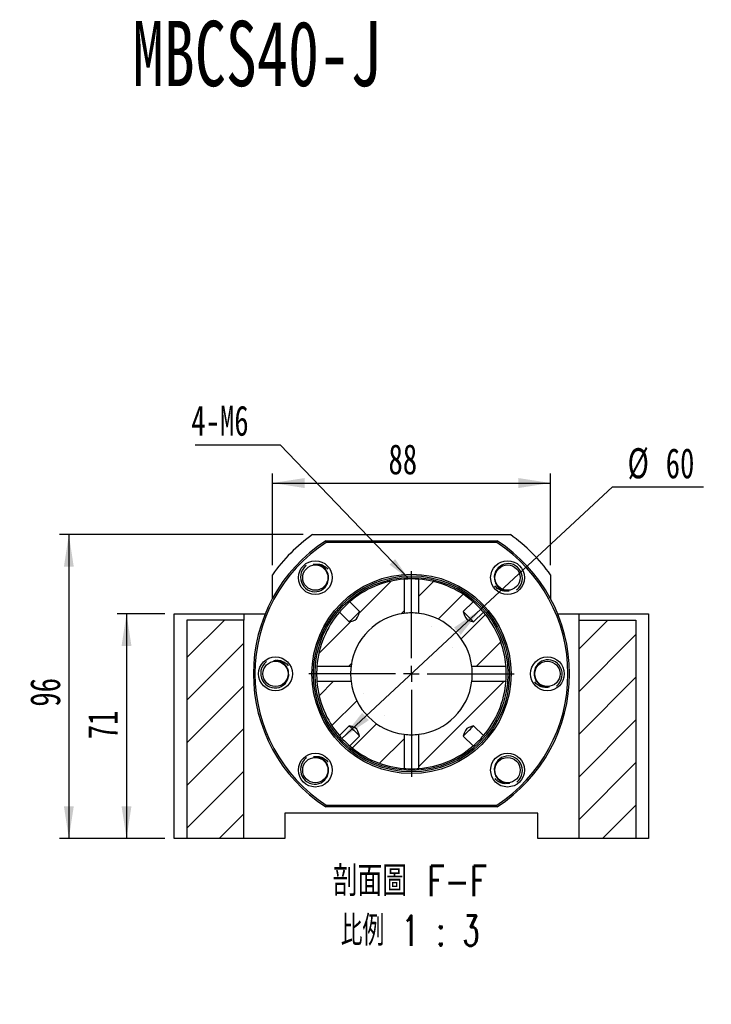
# Paper-space layout 'MBCS40-J' of a CAD drawing. Header units: millimetres. Extents: x 21 to 288, y -2 to 204.
# Tile 4 of 5: x 111 to 184, y 97 to 200. Entities that reach past the tile are written whole.
import ezdxf

# ---------------------------------------------------------------- set-up
doc = ezdxf.new("R2010")
doc.units = ezdxf.units.MM
doc.layers.add('圖層0', color=7, linetype='Continuous')
doc.styles.add('SLDTEXTSTYLE0', font='TXT', dxfattribs={"width": 0.7})
doc.styles.add('SLDTEXTSTYLE1', font='TXT', dxfattribs={"width": 0.7, "bigfont": 'bigfont'})
doc.styles.add('SLDTEXTSTYLE4', font='TXT', dxfattribs={"width": 0.75, "bigfont": 'bigfont'})
doc.styles.add('SLDTEXTSTYLE5', font='TXT', dxfattribs={"width": 0.65625, "bigfont": 'bigfont'})
doc.dimstyles.new('SLDDIMSTYLE1', dxfattribs={"dimtxt": 3.389974, "dimasz": 2.5, "dimexe": 0, "dimexo": 0.0625, "dimgap": 0.847493, "dimtad": 0, "dimtih": 1, "dimtoh": 1, "dimlfac": 3, "dimrnd": 1e-09, "dimzin": 12, "dimdsep": 46, "dimtxsty": 'SLDTEXTSTYLE0', "dimsah": 1, "dimcen": 0, "dimadec": 0, "dimazin": 3, "dimtfac": 1, "dimtmove": 0, "dimatfit": 3, "dimfxl": 0, "dimfrac": 2, "dimtolj": 1, "dimtzin": 12, "dimarcsym": 0})
doc.dimstyles.new('SLDDIMSTYLE2', dxfattribs={"dimtxt": 0.18, "dimasz": 2.5, "dimexe": 0, "dimexo": 0.0625, "dimgap": 0, "dimtad": 0, "dimtih": 1, "dimtoh": 1, "dimdec": 0, "dimrnd": 1e-09, "dimzin": 0, "dimdsep": 46, "dimtxsty": 'Standard', "dimsah": 1, "dimcen": 0.09, "dimadec": 0, "dimazin": 0, "dimtfac": 2.5, "dimtdec": 0, "dimtofl": 0, "dimtmove": 0, "dimatfit": 3, "dimfxl": 0, "dimfrac": 2, "dimtolj": 1, "dimtzin": 0, "dimarcsym": 0})
doc.dimstyles.new('SLDDIMSTYLE3', dxfattribs={"dimtxt": 3.389974, "dimasz": 2.5, "dimexe": 0, "dimexo": 0.0625, "dimgap": 0.847493, "dimtad": 1, "dimlfac": 3, "dimrnd": 1e-09, "dimzin": 12, "dimdsep": 46, "dimtxsty": 'SLDTEXTSTYLE0', "dimsah": 1, "dimcen": 0.09, "dimadec": 0, "dimazin": 3, "dimtfac": 1, "dimtofl": 0, "dimtmove": 0, "dimatfit": 3, "dimfxl": 0, "dimfrac": 2, "dimtolj": 1, "dimtzin": 12, "dimarcsym": 0})

# ---------------------------------------------------------------- blocks, each defined once
blk = doc.blocks.new('SW_SYMBOL_HOLE_DIAM')
at = {"layer": '圖層0', "color": 0}
blk.add_line((300, 0), (700, 1000), dxfattribs=at)
blk.add_circle((500, 500), 350, dxfattribs=at)
blk = doc.blocks.new('SW_SYMBOL_HOLE_SPOT')
at = {"layer": '圖層0', "color": 0}
for p, q in [((0, 875), (0, 75)), ((1600, 75), (1600, 875)), ((0, 75), (1600, 75))]:
    blk.add_line(p, q, dxfattribs=at)
blk = doc.blocks.new('SW_NOTE_13')
at = {"layer": '圖層0', "color": 0}
blk.add_line((19.65, 0), (0, 0), dxfattribs=at)
at = {"layer": '圖層0', "color": 0, "xscale": 0.003964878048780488, "yscale": 0.003964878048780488, "zscale": 0.003964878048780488}
for name, p in [('SW_SYMBOL_HOLE_DIAM', (3.81, 5.65)), ('SW_SYMBOL_HOLE_DIAM', (7.69, 0.41)), ('SW_SYMBOL_HOLE_SPOT', (0.49, 0.41))]:
    blk.add_blockref(name, p, dxfattribs=at)
at = {"layer": '圖層0', "color": 0, "char_height": 3.175, "attachment_point": 1}
for s, insert, style in [('6-', (0.49, 9.34), 'SLDTEXTSTYLE0'), ('14\\M+18AD1\\M+190FA', (7.83, 9.34), 'SLDTEXTSTYLE1'), ('20', (11.71, 4.11), 'SLDTEXTSTYLE0')]:
    blk.add_mtext(s, dxfattribs=dict(at, insert=insert, style=style))
blk = doc.blocks.new('_D_68')
at = {"layer": '圖層0', "color": 7}
for p, q in [((126.26, 137.71), (121.22, 137.71)), ((122.22, 137.71), (122.22, 114.04)), ((126.26, 114.04), (121.22, 114.04))]:
    blk.add_line(p, q, dxfattribs=at)
for points in [[(122.22, 137.71), (121.7, 134.32), (122.74, 134.32)], [(122.22, 114.04), (122.74, 117.43), (121.7, 117.43)]]:
    blk.add_solid(points, dxfattribs=at)
at = {"layer": '圖層0', "color": 7, "insert": (118.13, 124.48), "char_height": 3.175, "attachment_point": 1, "rotation": 90, "style": 'SLDTEXTSTYLE0'}
blk.add_mtext('71', dxfattribs=at)
blk = doc.blocks.new('_D_69')
at = {"layer": '圖層0', "color": 7}
for p, q in [((140.83, 146.04), (115.14, 146.04)), ((116.14, 146.04), (116.14, 114.04)), ((126.26, 114.04), (115.14, 114.04))]:
    blk.add_line(p, q, dxfattribs=at)
for points in [[(116.14, 146.04), (115.62, 142.65), (116.66, 142.65)], [(116.14, 114.04), (116.66, 117.43), (115.62, 117.43)]]:
    blk.add_solid(points, dxfattribs=at)
at = {"layer": '圖層0', "color": 7, "insert": (112.05, 127.92), "char_height": 3.175, "attachment_point": 1, "rotation": 90, "style": 'SLDTEXTSTYLE0'}
blk.add_mtext('96', dxfattribs=at)
blk = doc.blocks.new('_D_70')
at = {"layer": '圖層0', "color": 7}
for p, q in [((137.6, 142.81), (137.6, 152.48)), ((166.93, 142.81), (166.93, 152.48)), ((137.6, 151.48), (166.93, 151.48))]:
    blk.add_line(p, q, dxfattribs=at)
for points in [[(137.6, 151.48), (140.99, 150.95), (140.99, 152)], [(166.93, 151.48), (163.54, 152), (163.54, 150.95)]]:
    blk.add_solid(points, dxfattribs=at)
at = {"layer": '圖層0', "color": 7, "insert": (149.84, 155.57), "char_height": 3.175, "attachment_point": 1, "style": 'SLDTEXTSTYLE0'}
blk.add_mtext('88', dxfattribs=at)
blk = doc.blocks.new('_D_71')
at = {"layer": '圖層0', "color": 7}
for p, q in [((159.59, 138.18), (173.46, 151.06)), ((173.46, 151.06), (183.05, 151.06)), ((144.93, 124.57), (159.59, 138.18))]:
    blk.add_line(p, q, dxfattribs=at)
blk.add_arc((152.26, 131.38), 10, 46.3141, 48.5814, dxfattribs=at)
for points in [[(159.59, 138.18), (156.75, 136.25), (157.46, 135.49)], [(144.93, 124.57), (147.77, 126.5), (147.06, 127.26)]]:
    blk.add_solid(points, dxfattribs=at)
at = {"layer": '圖層0', "color": 7, "char_height": 3.175, "attachment_point": 1, "style": 'SLDTEXTSTYLE0'}
for s, insert in [('%%c', (175.05, 155.15)), ('60', (179.07, 155.15))]:
    blk.add_mtext(s, dxfattribs=dict(at, insert=insert))
blk = doc.blocks.new('SW_NOTE_14')
at = {"layer": '圖層0', "color": 0, "char_height": 3.175, "attachment_point": 2}
for s, insert, style in [('\\M+19655\\M+196CA\\M+19AA4 F-F', (9.53, 4.09), 'SLDTEXTSTYLE4'), ('\\M+194E4\\M+197E1 1 : 3', (9.55, -1.14), 'SLDTEXTSTYLE5')]:
    blk.add_mtext(s, dxfattribs=dict(at, insert=insert, style=style))
blk = doc.blocks.new('SW_NOTE_15')
at = {"layer": '圖層0', "color": 0}
blk.add_line((-8.96, 0), (0, 0), dxfattribs=at)
at = {"layer": '圖層0', "color": 0, "insert": (-9.38, 4.15), "char_height": 3.175, "attachment_point": 1, "style": 'SLDTEXTSTYLE0'}
blk.add_mtext('4-M6', dxfattribs=at)
blk = doc.blocks.new('SW_CENTERMARKSYMBOL_35')
at = {"layer": '圖層0', "color": 0}
for p, q in [((0, 1.67), (0, 10.83)), ((-1.67, 0), (-10.83, 0)), ((0, 0), (-0.83, 0)), ((0, 0), (0, 0.83)), ((0, 0), (0, -0.83)), ((0, 0), (0.83, 0)), ((1.67, 0), (10.83, 0)), ((0, -1.67), (0, -10.83))]:
    blk.add_line(p, q, dxfattribs=at)

psp = doc.layouts.new('MBCS40-J')

# ---------------------------------------------------------------- hatches: boundary and pattern name
at = {"layer": '圖層0', "linetype": 'Continuous', "lineweight": 18}
h = psp.add_hatch(dxfattribs=at)
h.set_pattern_fill('ANSI31', color=256, style=0)
edge = h.paths.add_edge_path(flags=0)
edge.add_spline(control_points=[(146.7935, 137.9278), (146.7351, 137.7252), (146.6804, 137.518), (146.5818, 137.3315), (146.5495, 137.2705), (146.5096, 137.212), (146.46, 137.1641), (146.4069, 137.1127), (146.3424, 137.0728), (146.276, 137.0403), (146.0964, 136.9524), (145.9015, 136.8991), (145.7094, 136.8437)], knot_values=[0.00426156, 0.00426156, 0.00426156, 0.00426156, 0.00615681, 0.00615681, 0.00615681, 0.00677158, 0.00677158, 0.00677158, 0.00743024, 0.00743024, 0.00743024, 0.00921314, 0.00921314, 0.00921314, 0.00921314], weights=[1, 1, 1, 1, 1, 1, 1, 1, 1, 1, 1, 1, 1], degree=3, periodic=0)
edge.add_line((145.7094, 136.8437), (144.6695, 137.8836))
edge.add_arc((152.2618, 131.3754), 10, 139.396507, 175.499556)
edge.add_line((142.2927, 132.1601), (145.8933, 132.1601))
edge.add_arc((152.2618, 131.3754), 6.4167, 97.02405, 172.97595, ccw=False)
edge.add_line((151.4772, 137.7439), (151.4772, 141.3446))
edge.add_arc((152.2618, 131.3754), 10, 94.500444, 130.603493)
edge.add_line((145.7536, 138.9677), (146.7935, 137.9278))
h = psp.add_hatch(dxfattribs=at)
h.set_pattern_fill('ANSI31', color=256, style=0)
edge = h.paths.add_edge_path(flags=0)
edge.add_line((159.8541, 137.8836), (158.8143, 136.8437))
edge.add_spline(control_points=[(158.8143, 136.8437), (158.7743, 136.8553), (158.7343, 136.867), (158.6944, 136.879), (158.5632, 136.9184), (158.4319, 136.9592), (158.3061, 137.0135), (158.2323, 137.0454), (158.1594, 137.0831), (158.0973, 137.1341), (158.0341, 137.1859), (157.9835, 137.254), (157.9448, 137.326), (157.844, 137.5136), (157.7891, 137.7232), (157.7302, 137.9278)], knot_values=[0.00199608, 0.00199608, 0.00199608, 0.00199608, 0.00237096, 0.00237096, 0.00237096, 0.00360441, 0.00360441, 0.00360441, 0.0043313, 0.0043313, 0.0043313, 0.00507666, 0.00507666, 0.00507666, 0.00701401, 0.00701401, 0.00701401, 0.00701401], weights=[1, 1, 1, 1, 1, 1, 1, 1, 1, 1, 1, 1, 1, 1, 1, 1], degree=3, periodic=0)
edge.add_line((157.7302, 137.9278), (158.77, 138.9677))
edge.add_arc((152.2618, 131.3754), 10, 49.396507, 85.499556)
edge.add_line((153.0465, 141.3446), (153.0465, 137.7439))
edge.add_arc((152.2618, 131.3754), 6.4167, 7.02405, 82.97595, ccw=False)
edge.add_line((158.6303, 132.1601), (162.231, 132.1601))
edge.add_arc((152.2618, 131.3754), 10, 4.500444, 40.603493)
h = psp.add_hatch(dxfattribs=at)
h.set_pattern_fill('ANSI31', color=256, style=0)
h.paths.add_polyline_path([(128.5952, 114.0421), (134.5952, 114.0421), (134.5952, 137.0421), (128.5952, 137.0421)], flags=0)
h = psp.add_hatch(dxfattribs=at)
h.set_pattern_fill('ANSI31', color=256, style=0)
h.paths.add_polyline_path([(169.9285, 114.0421), (175.9285, 114.0421), (175.9285, 137.0421), (169.9285, 137.0421)], flags=0)
h = psp.add_hatch(dxfattribs=at)
h.set_pattern_fill('ANSI31', color=256, style=0)
edge = h.paths.add_edge_path(flags=0)
edge.add_spline(control_points=[(145.7094, 125.907), (145.914, 125.8481), (146.1236, 125.7932), (146.3112, 125.6924), (146.3832, 125.6537), (146.4513, 125.6031), (146.5031, 125.5399), (146.5541, 125.4778), (146.5918, 125.4049), (146.6237, 125.3311), (146.678, 125.2054), (146.7188, 125.074), (146.7582, 124.9428), (146.7702, 124.9029), (146.7819, 124.863), (146.7935, 124.8229)], knot_values=[0.00932026, 0.00932026, 0.00932026, 0.00932026, 0.01124014, 0.01124014, 0.01124014, 0.01197878, 0.01197878, 0.01197878, 0.01269911, 0.01269911, 0.01269911, 0.01392145, 0.01392145, 0.01392145, 0.01429294, 0.01429294, 0.01429294, 0.01429294], weights=[1, 1, 1, 1, 1, 1, 1, 1, 1, 1, 1, 1, 1, 1, 1, 1], degree=3, periodic=0)
edge.add_line((146.7935, 124.8229), (145.7536, 123.7831))
edge.add_arc((152.2618, 131.3754), 10, 229.396507, 265.499556)
edge.add_line((151.4772, 121.4062), (151.4772, 125.0069))
edge.add_arc((152.2618, 131.3754), 6.4167, 187.02405, 262.97595, ccw=False)
edge.add_line((145.8933, 130.5907), (142.2927, 130.5907))
edge.add_arc((152.2618, 131.3754), 10, 184.500444, 220.603493)
edge.add_line((144.6695, 124.8672), (145.7094, 125.907))
h = psp.add_hatch(dxfattribs=at)
h.set_pattern_fill('ANSI31', color=256, style=0)
edge = h.paths.add_edge_path(flags=0)
edge.add_line((158.8143, 125.907), (159.8541, 124.8672))
edge.add_arc((152.2618, 131.3754), 10, 319.396507, 355.499556)
edge.add_line((162.231, 130.5907), (158.6303, 130.5907))
edge.add_arc((152.2618, 131.3754), 6.4167, 277.02405, 352.97595, ccw=False)
edge.add_line((153.0465, 125.0069), (153.0465, 121.4062))
edge.add_arc((152.2618, 131.3754), 10, 274.500444, 310.603493)
edge.add_line((158.77, 123.7831), (157.7302, 124.8229))
edge.add_spline(control_points=[(157.7302, 124.8229), (157.7891, 125.0276), (157.844, 125.2372), (157.9448, 125.4248), (157.9835, 125.4968), (158.0341, 125.5648), (158.0973, 125.6166), (158.1594, 125.6677), (158.2323, 125.7054), (158.3061, 125.7373), (158.4319, 125.7916), (158.5632, 125.8324), (158.6944, 125.8718), (158.7343, 125.8838), (158.7743, 125.8955), (158.8143, 125.907)], knot_values=[0.00932026, 0.00932026, 0.00932026, 0.00932026, 0.01124014, 0.01124014, 0.01124014, 0.01197878, 0.01197878, 0.01197878, 0.01269911, 0.01269911, 0.01269911, 0.01392145, 0.01392145, 0.01392145, 0.01429294, 0.01429294, 0.01429294, 0.01429294], weights=[1, 1, 1, 1, 1, 1, 1, 1, 1, 1, 1, 1, 1, 1, 1, 1], degree=3, periodic=0)

# ---------------------------------------------------------------- linework, layer by layer
at = {"color": 7, "linetype": 'Continuous', "lineweight": 25}
for p, q in [((141.8268, 146.0421), (162.6968, 146.0421)), ((143.2187, 145.3754), (161.3049, 145.3754)), ((161.2557, 145.2087), (143.268, 145.2087)), ((137.5952, 139.2916), (137.5952, 141.8104)), ((151.4772, 141.3446), (151.4772, 137.7439)), ((153.0465, 137.7439), (153.0465, 141.3446)), ((166.9285, 141.8104), (166.9285, 139.2916)), ((146.7935, 137.9278), (145.7536, 138.9677)), ((158.77, 138.9677), (157.7302, 137.9278)), ((127.2618, 114.0421), (127.2618, 137.7087)), ((127.2618, 137.7087), (134.5952, 137.7087)), ((128.5952, 137.0421), (128.5952, 114.0421)), ((134.5952, 137.0421), (128.5952, 137.0421)), ((134.5952, 137.7087), (134.5952, 137.0421)), ((134.5952, 137.7087), (136.8454, 137.7087)), ((134.5952, 114.0421), (134.5952, 137.0421)), ((144.6695, 137.8836), (145.7094, 136.8437)), ((158.8143, 136.8437), (159.8541, 137.8836)), ((167.6783, 137.7087), (169.9285, 137.7087)), ((169.9285, 137.7087), (177.2618, 137.7087)), ((169.9285, 137.0421), (169.9285, 137.7087)), ((169.9285, 114.0421), (169.9285, 137.0421)), ((169.9285, 137.0421), (175.9285, 137.0421)), ((175.9285, 137.0421), (175.9285, 114.0421)), ((177.2618, 137.7087), (177.2618, 114.0421)), ((145.8933, 132.1601), (142.2927, 132.1601)), ((162.231, 132.1601), (158.6303, 132.1601)), ((142.2927, 130.5907), (145.8933, 130.5907)), ((158.6303, 130.5907), (162.231, 130.5907)), ((145.7094, 125.907), (144.6695, 124.8672)), ((159.8541, 124.8672), (158.8143, 125.907)), ((145.7536, 123.7831), (146.7935, 124.8229)), ((151.4772, 125.0069), (151.4772, 121.4062)), ((153.0465, 121.4062), (153.0465, 125.0069)), ((157.7302, 124.8229), (158.77, 123.7831)), ((161.3049, 117.3754), (143.2187, 117.3754)), ((143.268, 117.5421), (161.2557, 117.5421)), ((165.5952, 116.7087), (138.9285, 116.7087)), ((138.9285, 116.7087), (138.9285, 114.0421)), ((165.5952, 114.0421), (165.5952, 116.7087)), ((128.5952, 114.0421), (127.2618, 114.0421)), ((134.5952, 114.0421), (128.5952, 114.0421)), ((138.9285, 114.0421), (134.5952, 114.0421)), ((169.9285, 114.0421), (165.5952, 114.0421)), ((175.9285, 114.0421), (169.9285, 114.0421)), ((177.2618, 114.0421), (175.9285, 114.0421))]:
    psp.add_line(p, q, dxfattribs=at)
at = {"color": 7, "linetype": 'Continuous', "lineweight": 25, "flags": 128}
for points in [[(141.1533, 142.7856), (141.1014, 142.747), (140.9126, 142.5497), (140.7611, 142.3236), (140.6503, 142.075), (140.585, 141.8168), (140.5638, 141.5513), (140.5881, 141.2859), (140.6574, 141.0286), (140.7674, 140.7922), (140.9154, 140.5777), (141.097, 140.392), (141.3075, 140.2397), (141.5377, 140.1276), (141.7836, 140.056), (142.035, 140.0276), (142.2876, 140.0418), (142.5326, 140.099), (142.7642, 140.197), (143.1531, 140.4965), (143.4194, 140.9093), (143.5284, 141.375), (143.5058, 141.7267), (143.5058, 141.7267)], [(163.3404, 140.2133), (163.3933, 140.2507), (163.5866, 140.4435), (163.7433, 140.666), (163.8599, 140.912), (163.9311, 141.1686), (163.9585, 141.4336), (163.9403, 141.6995), (163.8771, 141.9584), (163.7726, 142.1972), (163.6296, 142.4151), (163.4523, 142.605), (163.2455, 142.7621), (163.0179, 142.8795), (162.7737, 142.9568), (162.523, 142.991), (162.2702, 142.9827), (162.024, 142.9312), (161.7901, 142.8386), (161.3943, 142.5482), (161.1186, 142.1417), (160.9987, 141.6787), (161.0132, 141.3266), (161.0132, 141.3266)], [(146.7938, 137.9282), (146.7611, 137.8954), (146.6793, 137.8137), (146.5746, 137.709), (146.4525, 137.5869), (146.3197, 137.4541), (146.1832, 137.3175), (146.0503, 137.1847), (145.9282, 137.0626), (145.8235, 136.9579), (145.7418, 136.8762), (145.7052, 136.8396)], [(145.7094, 136.8437), (145.9974, 136.9298), (146.276, 137.0403), (146.46, 137.1641), (146.5818, 137.3315), (146.7027, 137.6236), (146.7935, 137.9278)], [(158.8146, 136.8434), (158.7819, 136.8762), (158.7001, 136.9579), (158.5954, 137.0626), (158.4734, 137.1847), (158.3405, 137.3175), (158.204, 137.4541), (158.0711, 137.5869), (157.9491, 137.709), (157.8443, 137.8137), (157.7626, 137.8954), (157.726, 137.932)], [(157.7302, 137.9278), (157.8218, 137.6205), (157.9448, 137.326), (158.0973, 137.1341), (158.3061, 137.0135), (158.6944, 136.879), (158.8143, 136.8437)], [(167.5386, 130.0781), (167.5914, 130.1155), (167.7847, 130.3083), (167.9415, 130.5308), (168.058, 130.7768), (168.1292, 131.0334), (168.1566, 131.2984), (168.1385, 131.5643), (168.0752, 131.8232), (167.9707, 132.062), (167.8277, 132.2799), (167.6504, 132.4698), (167.4436, 132.6269), (167.216, 132.7443), (166.9719, 132.8216), (166.7212, 132.8558), (166.4683, 132.8475), (166.2221, 132.796), (165.9883, 132.7034), (165.5925, 132.413), (165.3167, 132.0065), (165.1969, 131.5435), (165.2113, 131.1914), (165.2113, 131.1914)], [(136.9851, 132.6727), (136.9322, 132.6353), (136.7389, 132.4424), (136.5822, 132.2199), (136.4656, 131.974), (136.3944, 131.7173), (136.367, 131.4524), (136.3852, 131.1865), (136.4484, 130.9276), (136.5529, 130.6888), (136.6959, 130.4708), (136.8732, 130.281), (137.08, 130.1239), (137.3076, 130.0065), (137.5518, 129.9292), (137.8025, 129.8949), (138.0554, 129.9033), (138.3015, 129.9548), (138.5354, 130.0474), (138.9312, 130.3377), (139.2069, 130.7443), (139.3268, 131.2073), (139.3123, 131.5594), (139.3123, 131.5594)], [(145.709, 125.9074), (145.7418, 125.8746), (145.8235, 125.7929), (145.9282, 125.6882), (146.0503, 125.5661), (146.1832, 125.4332), (146.3197, 125.2967), (146.4525, 125.1639), (146.5746, 125.0418), (146.6793, 124.9371), (146.7611, 124.8553), (146.7976, 124.8187)], [(146.7935, 124.8229), (146.7582, 124.9428), (146.6237, 125.3311), (146.5031, 125.5399), (146.3112, 125.6924), (146.0167, 125.8154), (145.7094, 125.907)], [(157.7299, 124.8226), (157.7626, 124.8553), (157.8443, 124.9371), (157.9491, 125.0418), (158.0711, 125.1639), (158.204, 125.2967), (158.3405, 125.4332), (158.4734, 125.5661), (158.5954, 125.6882), (158.7001, 125.7929), (158.7819, 125.8746), (158.8185, 125.9112)], [(158.8143, 125.907), (158.6944, 125.8718), (158.3061, 125.7373), (158.0973, 125.6166), (157.9448, 125.4248), (157.8218, 125.1303), (157.7302, 124.8229)], [(141.1832, 122.5375), (141.1303, 122.5001), (140.9371, 122.3072), (140.7803, 122.0847), (140.6638, 121.8388), (140.5926, 121.5821), (140.5651, 121.3172), (140.5833, 121.0513), (140.6466, 120.7924), (140.7511, 120.5536), (140.8941, 120.3356), (141.0713, 120.1458), (141.2782, 119.9887), (141.5058, 119.8713), (141.7499, 119.794), (142.0006, 119.7597), (142.2535, 119.7681), (142.4997, 119.8196), (142.7335, 119.9122), (143.1293, 120.2025), (143.4051, 120.6091), (143.5249, 121.0721), (143.5105, 121.4242), (143.5105, 121.4242)], [(163.3703, 119.9651), (163.4223, 120.0038), (163.611, 120.201), (163.7626, 120.4271), (163.8734, 120.6757), (163.9386, 120.9339), (163.9599, 121.1994), (163.9355, 121.4649), (163.8663, 121.7222), (163.7563, 121.9585), (163.6083, 122.1731), (163.4266, 122.3588), (163.2162, 122.5111), (162.9859, 122.6231), (162.7401, 122.6947), (162.4886, 122.7232), (162.236, 122.709), (161.9911, 122.6518), (161.7595, 122.5537), (161.3705, 122.2543), (161.1043, 121.8414), (160.9952, 121.3758), (161.0178, 121.0241), (161.0178, 121.0241)]]:
    psp.add_lwpolyline(points, dxfattribs=at)
at = {"color": 7, "linetype": 'Continuous', "lineweight": 25}
for centre, radius in [((142.1266, 141.5106), 1.7833), ((162.397, 141.5106), 1.7833), ((142.1266, 141.5106), 1.3333), ((162.397, 141.5106), 1.3333), ((152.2618, 131.3754), 10.5), ((152.2618, 131.3754), 10.3333), ((152.2618, 131.3754), 10.1667), ((137.9285, 131.3754), 1.7833), ((166.5952, 131.3754), 1.7833), ((137.9285, 131.3754), 1.3333), ((166.5952, 131.3754), 1.3333), ((142.1266, 121.2402), 1.7833), ((142.1266, 121.2402), 1.3333), ((162.397, 121.2402), 1.7833), ((162.397, 121.2402), 1.3333)]:
    psp.add_circle(centre, radius, dxfattribs=at)
for centre, radius, start, end in [((152.2618, 131.3754), 16.6667, 122.85988, 237.14012), ((152.2618, 131.3754), 16.5, 123.030152, 236.969848), ((152.2618, 131.3754), 18, 125.430945, 144.569055), ((152.2618, 131.3754), 16.5, 303.030152, 56.969848), ((152.2618, 131.3754), 16.6667, 302.85988, 57.14012), ((152.2618, 131.3754), 18, 35.430945, 54.569055), ((152.2618, 131.3754), 10, 94.500444, 130.603493), ((152.2616, 131.4163), 9.9591, 85.470531, 94.524581), ((152.2618, 131.3754), 10, 49.396507, 85.499556), ((152.2108, 131.4264), 9.9279, 130.55972, 139.444957), ((152.3128, 131.4264), 9.9279, 40.55972, 49.444957), ((152.2618, 131.3754), 10, 139.396507, 175.499556), ((152.2618, 131.3754), 6.4167, 97.02405, 172.97595), ((152.2616, 131.3993), 6.3928, 82.931573, 97.057747), ((152.2618, 131.3754), 6.4167, 7.02405, 82.97595), ((152.2618, 131.3754), 10, 4.500444, 40.603493), ((152.2209, 131.3751), 9.9591, 175.470531, 184.524581), ((152.2428, 131.375), 6.3977, 172.935637, 186.960473), ((152.2809, 131.3758), 6.3977, 352.935637, 6.960473), ((152.3028, 131.3757), 9.9591, 355.470531, 4.524581), ((152.2618, 131.3754), 10, 184.500444, 220.603493), ((152.2618, 131.3754), 6.4167, 187.02405, 262.97595), ((152.2618, 131.3754), 6.4167, 277.02405, 352.97595), ((152.2618, 131.3754), 10, 319.396507, 355.499556), ((152.2103, 131.3238), 9.9272, 220.571122, 229.445189), ((152.2621, 131.3386), 6.3799, 262.908322, 277.079382), ((152.3128, 131.3244), 9.9279, 310.55972, 319.444957), ((152.2618, 131.3754), 10, 229.396507, 265.499556), ((152.2618, 131.3754), 10, 274.500444, 310.603493), ((152.2622, 131.3209), 9.9456, 265.460754, 274.533865)]:
    psp.add_arc(centre, radius, start, end, dxfattribs=at)
for points in [[(143.268, 145.2087), (143.2515, 145.2643), (143.2351, 145.3198), (143.2187, 145.3754)], [(161.3049, 145.3754), (161.2885, 145.3198), (161.2721, 145.2643), (161.2557, 145.2087)], [(143.268, 117.5421), (143.2515, 117.4865), (143.2351, 117.4309), (143.2187, 117.3754)], [(161.3049, 117.3754), (161.2885, 117.4309), (161.2721, 117.4865), (161.2557, 117.5421)]]:
    psp.add_open_spline(points, degree=3, dxfattribs=at)
for points, knots in [([(141.9106, 142.8898), (142.0669, 142.919), (142.3819, 142.978), (142.7859, 142.886), (143.079, 142.7391), (143.2916, 142.5963), (143.3949, 142.4616), (143.4468, 142.3939)], [0, 0, 0, 0, 0.27658, 0.55754531, 0.70458931, 0.85168887, 1, 1, 1, 1]), ([(143.5058, 141.7267), (143.4774, 141.9079), (143.4131, 142.0827), (143.2222, 142.395), (143.0955, 142.5322), (142.7996, 142.7473), (142.6294, 142.8254), (142.3656, 142.889), (142.2751, 142.9017), (142.0922, 142.9092), (142.0012, 142.904), (141.9106, 142.8898)], [0, 0, 0, 0, 0.25, 0.25, 0.5, 0.5, 0.75, 0.75, 0.875, 0.875, 1, 1, 1, 1]), ([(161.0132, 141.3266), (161.0374, 141.1447), (161.0976, 140.9685), (161.2812, 140.6519), (161.4047, 140.5118), (161.6955, 140.2898), (161.8638, 140.2078), (162.1261, 140.1381), (162.2163, 140.1233), (162.3989, 140.1116), (162.4901, 140.1146), (162.581, 140.1267)], [0, 0, 0, 0, 0.25, 0.25, 0.5, 0.5, 0.75, 0.75, 0.875, 0.875, 1, 1, 1, 1]), ([(162.581, 140.1267), (162.4241, 140.1011), (162.1077, 140.0495), (161.706, 140.1508), (161.4164, 140.3045), (161.2072, 140.4522), (161.107, 140.5893), (161.0567, 140.6581)], [0, 0, 0, 0, 0.27657986, 0.55754531, 0.70458949, 0.85168887, 1, 1, 1, 1]), ([(137.7445, 132.7592), (137.9014, 132.7849), (138.2178, 132.8365), (138.6195, 132.7351), (138.9091, 132.5814), (139.1184, 132.4337), (139.2185, 132.2967), (139.2688, 132.2279)], [0, 0, 0, 0, 0.27657988, 0.55754535, 0.70458923, 0.85168858, 1, 1, 1, 1]), ([(139.3123, 131.5594), (139.2882, 131.7413), (139.2279, 131.9175), (139.0443, 132.2341), (138.9208, 132.3742), (138.63, 132.5962), (138.4617, 132.6782), (138.1994, 132.7479), (138.1092, 132.7627), (137.9266, 132.7744), (137.8354, 132.7713), (137.7445, 132.7592)], [0, 0, 0, 0, 0.25, 0.25, 0.5, 0.5, 0.75, 0.75, 0.875, 0.875, 1, 1, 1, 1]), ([(165.2113, 131.1914), (165.2355, 131.0095), (165.2957, 130.8333), (165.4794, 130.5167), (165.6028, 130.3766), (165.8937, 130.1546), (166.062, 130.0726), (166.3242, 130.0029), (166.4144, 129.9881), (166.5971, 129.9764), (166.6882, 129.9794), (166.7792, 129.9915)], [0, 0, 0, 0, 0.25, 0.25, 0.5, 0.5, 0.75, 0.75, 0.875, 0.875, 1, 1, 1, 1]), ([(166.7792, 129.9915), (166.6222, 129.9659), (166.3058, 129.9143), (165.9041, 130.0156), (165.6145, 130.1693), (165.4053, 130.317), (165.3051, 130.4541), (165.2548, 130.5229)], [0, 0, 0, 0, 0.27657988, 0.55754535, 0.70458923, 0.85168858, 1, 1, 1, 1]), ([(141.9426, 122.624), (142.0996, 122.6497), (142.4159, 122.7013), (142.8176, 122.5999), (143.1072, 122.4462), (143.3165, 122.2985), (143.4167, 122.1615), (143.4669, 122.0927)], [0, 0, 0, 0, 0.27657986, 0.55754531, 0.70458949, 0.85168887, 1, 1, 1, 1]), ([(143.5105, 121.4242), (143.4863, 121.6061), (143.4261, 121.7823), (143.2424, 122.0989), (143.119, 122.239), (142.8281, 122.461), (142.6598, 122.543), (142.3976, 122.6127), (142.3074, 122.6275), (142.1247, 122.6392), (142.0336, 122.6361), (141.9426, 122.624)], [0, 0, 0, 0, 0.25, 0.25, 0.5, 0.5, 0.75, 0.75, 0.875, 0.875, 1, 1, 1, 1]), ([(161.0178, 121.0241), (161.0462, 120.8428), (161.1105, 120.6681), (161.3014, 120.3558), (161.4281, 120.2186), (161.7241, 120.0035), (161.8942, 119.9253), (162.158, 119.8618), (162.2485, 119.8491), (162.4314, 119.8416), (162.5224, 119.8468), (162.6131, 119.861)], [0, 0, 0, 0, 0.25, 0.25, 0.5, 0.5, 0.75, 0.75, 0.875, 0.875, 1, 1, 1, 1]), ([(162.6131, 119.861), (162.4568, 119.8317), (162.1417, 119.7728), (161.7378, 119.8648), (161.4447, 120.0117), (161.2321, 120.1545), (161.1287, 120.2892), (161.0769, 120.3568)], [0, 0, 0, 0, 0.27658, 0.55754531, 0.70458931, 0.85168887, 1, 1, 1, 1])]:
    psp.add_open_spline(points, degree=3, knots=knots, dxfattribs=at)

# ---------------------------------------------------------------- block references
at = {"layer": '圖層0', "color": 7}
for name, p in [('SW_NOTE_15', (138.4292, 155.4853)), ('SW_CENTERMARKSYMBOL_35', (152.2618, 131.3754)), ('SW_NOTE_13', (78.7199, 96.5666))]:
    psp.add_blockref(name, p, dxfattribs=at)
at = {"layer": '圖層0'}
psp.add_blockref('SW_NOTE_14', (142.5722, 107.0568), dxfattribs=at)

# ---------------------------------------------------------------- texts
at = {"layer": '圖層0', "color": 7, "insert": (122.8678, 200.1623), "char_height": 6.87917, "attachment_point": 1, "style": 'SLDTEXTSTYLE0'}
psp.add_mtext('MBCS40-J', dxfattribs=at)

# ---------------------------------------------------------------- dimensions: what is measured, and where the dimension line sits
at = {"layer": '圖層0', "color": 7}
dim = psp.add_linear_dim(base=(166.9285, 151.476), p1=(137.5952, 141.8104), p2=(166.9285, 141.8104), dimstyle='SLDDIMSTYLE3', dxfattribs=at)
dim.commit()
dim.dimension.update_dxf_attribs({"geometry": '_D_70', "text_midpoint": (151.8232, 151.476), "dimtype": 160})
dim = psp.add_diameter_dim_2p(p1=(159.5907, 138.1789), p2=(144.9329, 124.5719), dimstyle='SLDDIMSTYLE1', dxfattribs=at)
dim.commit()
dim.dimension.update_dxf_attribs({"geometry": '_D_71', "text_midpoint": (179.0476, 153.5927), "dimtype": 163})
for base, p1, picture, middle in [((116.1408, 114.0421), (141.8268, 146.0421), '_D_69', (116.1408, 129.906)), ((122.2217, 114.0421), (127.2618, 137.7087), '_D_68', (122.2217, 126.4639))]:
    dim = psp.add_linear_dim(base=base, p1=p1, p2=(127.2618, 114.0421), angle=90, dimstyle='SLDDIMSTYLE3', dxfattribs=at)
    dim.commit()
    dim.dimension.update_dxf_attribs({"geometry": picture, "text_midpoint": middle, "dimtype": 160})

# ---------------------------------------------------------------- leaders
psp.add_leader([(151.9763, 141.3713), (138.4292, 155.4853)], dimstyle='SLDDIMSTYLE2', dxfattribs=at)

doc.saveas('drawing.dxf')
